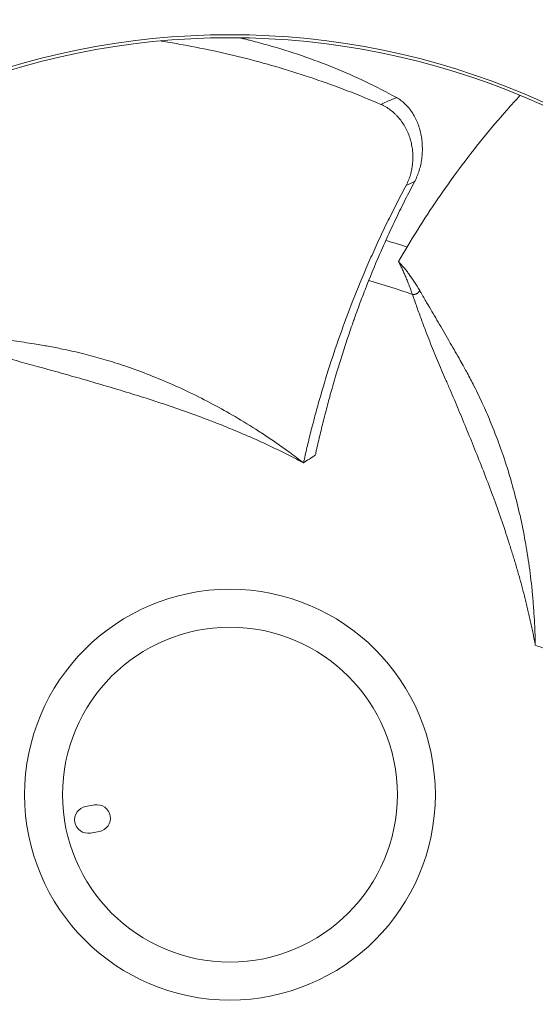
# Model space of a CAD drawing. Header units: inches. Extents: x 3114 to 4554, y 3227 to 4155.
# Tile 19 of 47: x 3535 to 3592, y 3754 to 3864. Entities that reach past the tile are written whole.
import ezdxf

# ---------------------------------------------------------------- set-up
doc = ezdxf.new("R2010")
doc.units = ezdxf.units.IN
doc.header["$MEASUREMENT"] = 0
for name, color, linetype, true_color in [('120', 7, 'Continuous', 0xffffff), ('150', 7, 'Continuous', 0xffffff), ('200', 7, 'Continuous', 0xffffff)]:
    doc.layers.add(name, color=color, linetype=linetype, true_color=true_color)
doc.layers.add('4标注线层', color=7, linetype='Continuous', lineweight=0)
doc.styles.add('标题栏英文', font='romans.shx')
doc.dimstyles.new('200', dxfattribs={"dimscale": 1.3, "dimtxt": 15, "dimasz": 10, "dimexe": 1, "dimexo": 1, "dimgap": 2, "dimtad": 1, "dimdec": 0, "dimdsep": 46, "dimtxsty": '标题栏英文', "dimcen": 0, "dimclrd": 251, "dimclre": 251, "dimclrt": 251, "dimadec": 0, "dimazin": 0, "dimtp": 0.002, "dimtm": 0.002, "dimtfac": 1, "dimtdec": 0, "dimtmove": 0, "dimatfit": 3, "dimfxl": 1.25, "dimtzin": 0, "dimlwd": -1, "dimlwe": -1, "dimarcsym": 0})

# ---------------------------------------------------------------- blocks, each defined once
blk = doc.blocks.new('*D354')
at = {"layer": '4标注线层', "color": 251, "transparency": 16777216}
for p, q in [((3556.87, 3878.55), (3398.45, 3878.55)), ((3399.75, 3865.55), (3399.75, 3669.8)), ((3445.87, 3656.8), (3398.45, 3656.8))]:
    blk.add_line(p, q, dxfattribs=at)
at = {"layer": '4标注线层', "color": 251, "linetype": 'Continuous', "transparency": 16777216}
for points in [[(3397.58, 3865.55), (3401.91, 3865.55), (3399.75, 3878.55)], [(3397.58, 3669.8), (3401.91, 3669.8), (3399.75, 3656.8)]]:
    blk.add_solid(points, dxfattribs=at)
at = {"layer": 'Defpoints', "color": 0, "linetype": 'Continuous', "transparency": 16777216}
for p in [(3558.17, 3878.55), (3399.75, 3656.8), (3447.17, 3656.8)]:
    blk.add_point(p, dxfattribs=at)
at = {"layer": '4标注线层', "color": 251, "linetype": 'Continuous', "transparency": 16777216, "insert": (3387.4, 3773.56), "char_height": 19.5, "attachment_point": 5, "rotation": 90, "style": '标题栏英文'}
blk.add_mtext('222', dxfattribs=at)
blk = doc.blocks.new('*D355')
at = {"color": 251, "transparency": 16777216}
for p, q in [((3447.17, 3659.3), (3447.17, 3897.68)), ((3693.51, 3760.37), (3693.51, 3897.68)), ((3460.17, 3896.38), (3680.51, 3896.38))]:
    blk.add_line(p, q, dxfattribs=at)
for points in [[(3460.17, 3898.54), (3460.17, 3894.21), (3447.17, 3896.38)], [(3680.51, 3898.54), (3680.51, 3894.21), (3693.51, 3896.38)]]:
    blk.add_solid(points, dxfattribs=at)
at = {"layer": 'Defpoints', "color": 0, "transparency": 16777216}
for p in [(3693.51, 3896.38), (3693.51, 3759.07), (3447.17, 3658)]:
    blk.add_point(p, dxfattribs=at)
at = {"color": 251, "lineweight": 18, "transparency": 16777216, "insert": (3591.44, 3908.73), "char_height": 19.5, "attachment_point": 5, "style": '标题栏英文'}
blk.add_mtext('246', dxfattribs=at)

msp = doc.modelspace()

# ---------------------------------------------------------------- linework, layer by layer
at = {"layer": '120', "color": 7, "linetype": 'Continuous', "lineweight": 0}
for radius in [101.05, 100.31, 98.95]:
    msp.add_circle((3558.17, 3777.5), radius, dxfattribs=at)
at = {"layer": '150', "color": 7, "linetype": 'Continuous', "lineweight": 0}
for p, q in [((3543.14, 3776.37), (3542.16, 3776.2)), ((3542.68, 3773.24), (3543.66, 3773.42))]:
    msp.add_line(p, q, dxfattribs=at)
for radius in [22.81, 18.59]:
    msp.add_circle((3558.17, 3777.5), radius, dxfattribs=at)
for centre, radius, start, end in [((3558.17, 3777.5), 63.92, 72.055, 74.2937), ((3558.17, 3777.5), 59.12, 69.945, 74.8907), ((3542.42, 3774.72), 1.5, 100, 280), ((3543.4, 3774.89), 1.5, 280, 100)]:
    msp.add_arc(centre, radius, start, end, dxfattribs=at)
for points, knots in [([(3559.23, 3861.55), (3559.34, 3861.52), (3559.61, 3861.46), (3559.88, 3861.39), (3560.19, 3861.31), (3560.35, 3861.27), (3560.83, 3861.15), (3561.14, 3861.06), (3561.78, 3860.89), (3562.09, 3860.81), (3564.92, 3860.01), (3567.37, 3859.17), (3570.94, 3857.72), (3572.11, 3857.2), (3574.41, 3856.1), (3575.54, 3855.52), (3576.65, 3854.91)], [0, 0, 0, 0, 0.017885, 0.04373, 0.04373, 0.069575, 0.069575, 0.121265, 0.121265, 0.172956, 0.172956, 0.586478, 0.586478, 0.793239, 0.793239, 1, 1, 1, 1]), ([(3574.92, 3854.15), (3573.68, 3854.68), (3572.44, 3855.19), (3569.95, 3856.14), (3568.71, 3856.59), (3566.23, 3857.43), (3564.98, 3857.83), (3562.49, 3858.57), (3561.25, 3858.92), (3558.75, 3859.55), (3557.5, 3859.85), (3555, 3860.38), (3553.75, 3860.63), (3551.85, 3860.96), (3551.2, 3861.07), (3550.55, 3861.17)], [0, 0, 0, 0, 0.153427, 0.153427, 0.306854, 0.306854, 0.460282, 0.460282, 0.613709, 0.613709, 0.767136, 0.767136, 0.920563, 0.920563, 1, 1, 1, 1]), ([(3576.65, 3854.91), (3576.83, 3854.82), (3576.99, 3854.71), (3577.31, 3854.48), (3577.61, 3854.22), (3577.89, 3853.93), (3578.06, 3853.73), (3578.09, 3853.69), (3578.16, 3853.61), (3578.25, 3853.48), (3578.34, 3853.35), (3578.51, 3853.09), (3578.62, 3852.91), (3578.82, 3852.53), (3578.91, 3852.34), (3579.01, 3852.08), (3579.03, 3852.03), (3579.07, 3851.93), (3579.13, 3851.77), (3579.18, 3851.62), (3579.28, 3851.3), (3579.33, 3851.08), (3579.42, 3850.64), (3579.46, 3850.42), (3579.49, 3850.14), (3579.5, 3850.08), (3579.51, 3849.97), (3579.52, 3849.8), (3579.53, 3849.62), (3579.54, 3849.28), (3579.54, 3849.06), (3579.52, 3848.6), (3579.5, 3848.37), (3579.47, 3848.09), (3579.46, 3848.03), (3579.44, 3847.92), (3579.43, 3847.86), (3579.4, 3847.69), (3579.38, 3847.58), (3579.31, 3847.25), (3579.25, 3847.03), (3579.12, 3846.61), (3579.05, 3846.4), (3578.93, 3846.1), (3578.88, 3846), (3578.81, 3845.85), (3578.79, 3845.8), (3578.74, 3845.7), (3578.72, 3845.65), (3578.69, 3845.61)], [0, 0, 0, 0, 0.0625, 0.0625, 0.125, 0.1875, 0.1875, 0.203125, 0.203125, 0.21875, 0.25, 0.25, 0.3125, 0.3125, 0.375, 0.375, 0.390625, 0.390625, 0.40625, 0.4375, 0.4375, 0.5, 0.5, 0.5625, 0.5625, 0.578125, 0.578125, 0.59375, 0.625, 0.625, 0.6875, 0.6875, 0.75, 0.75, 0.765625, 0.765625, 0.78125, 0.78125, 0.8125, 0.8125, 0.875, 0.875, 0.9375, 0.9375, 0.96875, 0.96875, 0.984375, 0.984375, 1, 1, 1, 1]), ([(3590.38, 3855.13), (3590.38, 3855.13), (3589.9, 3854.61), (3589.42, 3854.08), (3588.01, 3852.48), (3587.1, 3851.4), (3585.34, 3849.23), (3584.48, 3848.13), (3582.82, 3845.9), (3582.02, 3844.78), (3579.69, 3841.37), (3578.24, 3839.05), (3576.9, 3836.69)], [0, 0, 0, 0, 0.000136, 0.091033, 0.091033, 0.272826, 0.272826, 0.45462, 0.45462, 0.636413, 0.636413, 1, 1, 1, 1]), ([(3577.73, 3845.14), (3577.83, 3845.33), (3577.92, 3845.52), (3578.08, 3845.92), (3578.15, 3846.12), (3578.28, 3846.54), (3578.33, 3846.76), (3578.38, 3847.03), (3578.39, 3847.08), (3578.41, 3847.19), (3578.43, 3847.36), (3578.45, 3847.53), (3578.48, 3847.86), (3578.49, 3848.08), (3578.49, 3848.53), (3578.47, 3848.75), (3578.45, 3849.04), (3578.44, 3849.09), (3578.43, 3849.21), (3578.4, 3849.37), (3578.37, 3849.54), (3578.31, 3849.87), (3578.25, 3850.09), (3578.12, 3850.52), (3578.05, 3850.73), (3577.94, 3850.99), (3577.92, 3851.04), (3577.87, 3851.15), (3577.8, 3851.3), (3577.73, 3851.45), (3577.57, 3851.74), (3577.45, 3851.93), (3577.21, 3852.29), (3577.08, 3852.47), (3576.9, 3852.67), (3576.86, 3852.71), (3576.79, 3852.8), (3576.75, 3852.84), (3576.64, 3852.95), (3576.57, 3853.03), (3576.33, 3853.25), (3576.17, 3853.39), (3575.83, 3853.64), (3575.66, 3853.76), (3575.39, 3853.92), (3575.29, 3853.97), (3575.11, 3854.06), (3575.01, 3854.11), (3574.92, 3854.15)], [0, 0, 0, 0, 0.0625, 0.0625, 0.125, 0.125, 0.1875, 0.1875, 0.203125, 0.203125, 0.21875, 0.25, 0.25, 0.3125, 0.3125, 0.375, 0.375, 0.390625, 0.390625, 0.40625, 0.4375, 0.4375, 0.5, 0.5, 0.5625, 0.5625, 0.578125, 0.578125, 0.59375, 0.625, 0.625, 0.6875, 0.6875, 0.75, 0.75, 0.765625, 0.765625, 0.78125, 0.78125, 0.8125, 0.8125, 0.875, 0.875, 0.9375, 0.9375, 0.96875, 0.96875, 1, 1, 1, 1]), ([(3566.34, 3814.35), (3566.4, 3814.63), (3566.47, 3814.91), (3566.59, 3815.47), (3566.79, 3816.32), (3567, 3817.19), (3567.22, 3818.07), (3567.3, 3818.36), (3567.45, 3818.95), (3567.53, 3819.25), (3567.77, 3820.15), (3567.94, 3820.76), (3568.46, 3822.59), (3568.84, 3823.83), (3569.64, 3826.36), (3570.08, 3827.64), (3571.01, 3830.23), (3571.5, 3831.55), (3572.56, 3834.21), (3573.12, 3835.55), (3573.87, 3837.25), (3574.02, 3837.59), (3574.33, 3838.27), (3574.49, 3838.61), (3574.96, 3839.64), (3575.29, 3840.33), (3575.79, 3841.36), (3575.96, 3841.7), (3576.3, 3842.39), (3576.48, 3842.73), (3577, 3843.77), (3577.36, 3844.45), (3577.73, 3845.14)], [0, 0, 0, 0, 0.03125, 0.03125, 0.0625, 0.125, 0.125, 0.15625, 0.15625, 0.1875, 0.1875, 0.25, 0.25, 0.375, 0.375, 0.5, 0.5, 0.625, 0.625, 0.75, 0.75, 0.78125, 0.78125, 0.8125, 0.8125, 0.875, 0.875, 0.90625, 0.90625, 0.9375, 0.9375, 1, 1, 1, 1]), ([(3567.64, 3815.18), (3567.68, 3815.32), (3567.71, 3815.46), (3567.77, 3815.74), (3567.86, 3816.16), (3568.09, 3817.14), (3568.3, 3818), (3568.52, 3818.87), (3568.59, 3819.16), (3568.74, 3819.75), (3568.82, 3820.05), (3569.05, 3820.94), (3569.21, 3821.54), (3569.72, 3823.35), (3570.08, 3824.58), (3570.67, 3826.46), (3570.87, 3827.09), (3571.29, 3828.36), (3571.51, 3829), (3571.79, 3829.81), (3571.85, 3829.97), (3571.96, 3830.3), (3572.14, 3830.79), (3572.31, 3831.27), (3572.67, 3832.25), (3572.92, 3832.91), (3573.69, 3834.88), (3574.24, 3836.21), (3575.1, 3838.2), (3575.4, 3838.87), (3576.01, 3840.21), (3576.33, 3840.88), (3576.81, 3841.89), (3576.97, 3842.23), (3577.31, 3842.9), (3577.47, 3843.24), (3577.99, 3844.25), (3578.34, 3844.93), (3578.69, 3845.61)], [0, 0, 0, 0, 0.015625, 0.015625, 0.03125, 0.0625, 0.125, 0.125, 0.15625, 0.15625, 0.1875, 0.1875, 0.25, 0.25, 0.375, 0.375, 0.4375, 0.4375, 0.5, 0.5, 0.515625, 0.515625, 0.53125, 0.5625, 0.5625, 0.625, 0.625, 0.75, 0.75, 0.8125, 0.8125, 0.875, 0.875, 0.90625, 0.90625, 0.9375, 0.9375, 1, 1, 1, 1]), ([(3578.45, 3833.03), (3578.41, 3833.12), (3578.35, 3833.29), (3578.26, 3833.54), (3578.17, 3833.79), (3578.07, 3834.04), (3577.98, 3834.29), (3577.88, 3834.52), (3577.79, 3834.76), (3577.69, 3834.99), (3577.59, 3835.22), (3577.5, 3835.44), (3577.4, 3835.66), (3577.3, 3835.88), (3577.2, 3836.09), (3577.1, 3836.29), (3577, 3836.49), (3576.93, 3836.62), (3576.9, 3836.69)], [0, 0, 0, 0, 0.061245, 0.122659, 0.184239, 0.245988, 0.307903, 0.369986, 0.432236, 0.494652, 0.557236, 0.619986, 0.682904, 0.745989, 0.80924, 0.872659, 0.936246, 1, 1, 1, 1]), ([(3576.9, 3836.69), (3577.1, 3836.48), (3577.3, 3836.25), (3577.6, 3835.89), (3577.75, 3835.71), (3577.92, 3835.48), (3578, 3835.37), (3578.05, 3835.31), (3578.07, 3835.29), (3578.08, 3835.27), (3578.08, 3835.26), (3578.48, 3834.72), (3578.87, 3834.13), (3579.25, 3833.47)], [0, 0, 0, 0, 0.25, 0.25, 0.375, 0.4375, 0.46875, 0.484375, 0.492188, 0.492188, 0.5, 0.5, 1, 1, 1, 1]), ([(3592.08, 3794.09), (3592.04, 3794.31), (3591.96, 3794.74), (3591.83, 3795.39), (3591.69, 3796.04), (3591.55, 3796.69), (3591.41, 3797.33), (3591.26, 3797.97), (3591.11, 3798.61), (3590.95, 3799.25), (3590.79, 3799.89), (3590.62, 3800.52), (3590.45, 3801.16), (3590.27, 3801.79), (3590.09, 3802.42), (3589.91, 3803.05), (3589.72, 3803.68), (3589.53, 3804.31), (3589.33, 3804.93), (3588.93, 3806.21), (3588.28, 3808.13), (3587.38, 3810.66), (3586.43, 3813.16), (3585.47, 3815.59), (3584.51, 3817.95), (3583.72, 3819.85), (3583.09, 3821.35), (3582.61, 3822.48), (3582.13, 3823.58), (3581.51, 3825.02), (3580.76, 3826.8), (3580.03, 3828.66), (3579.42, 3830.28), (3578.92, 3831.65), (3578.61, 3832.56), (3578.45, 3833.03)], [0, 0, 0, 0, 0.013424, 0.02689, 0.040403, 0.053965, 0.067579, 0.081247, 0.094971, 0.108755, 0.122601, 0.136511, 0.150488, 0.164533, 0.17865, 0.192839, 0.207103, 0.221445, 0.235865, 0.250366, 0.310518, 0.372001, 0.434907, 0.499314, 0.560487, 0.623628, 0.654341, 0.685828, 0.718523, 0.748274, 0.810089, 0.874226, 0.914818, 0.956737, 1, 1, 1, 1]), ([(3579.25, 3833.47), (3579.31, 3833.37), (3579.49, 3833.06), (3579.76, 3832.58), (3580.06, 3832.07), (3580.61, 3831.14), (3581.45, 3829.7), (3582.6, 3827.73), (3583.52, 3826.12), (3584.15, 3825), (3584.53, 3824.3), (3584.89, 3823.62), (3585.51, 3822.42), (3586.29, 3820.8), (3587.2, 3818.69), (3588.05, 3816.52), (3588.88, 3814.11), (3589.64, 3811.53), (3590.33, 3808.81), (3590.9, 3806.06), (3591.38, 3803.17), (3591.65, 3800.96), (3591.8, 3799.42), (3591.86, 3798.63), (3591.92, 3797.8), (3591.98, 3796.93), (3592.02, 3796.02), (3592.06, 3795.07), (3592.07, 3794.42), (3592.08, 3794.09)], [0, 0, 0, 0, 0.010892, 0.031149, 0.048308, 0.062162, 0.124274, 0.189736, 0.248731, 0.271277, 0.289346, 0.310026, 0.330122, 0.391324, 0.444535, 0.498624, 0.559725, 0.62407, 0.685184, 0.749653, 0.810149, 0.875111, 0.890837, 0.907272, 0.924414, 0.942259, 0.960806, 0.980053, 1, 1, 1, 1]), ([(3527.55, 3828.87), (3527.67, 3828.85), (3528.02, 3828.8), (3528.57, 3828.72), (3529.15, 3828.64), (3530.22, 3828.48), (3531.88, 3828.24), (3534.13, 3827.91), (3535.96, 3827.63), (3537.23, 3827.42), (3538.02, 3827.29), (3538.78, 3827.14), (3540.09, 3826.88), (3541.85, 3826.48), (3544.06, 3825.88), (3546.29, 3825.19), (3548.69, 3824.33), (3551.19, 3823.32), (3553.74, 3822.16), (3556.25, 3820.89), (3558.8, 3819.46), (3560.7, 3818.3), (3562, 3817.45), (3562.66, 3817.01), (3563.34, 3816.54), (3564.06, 3816.04), (3564.8, 3815.51), (3565.56, 3814.95), (3566.08, 3814.55), (3566.34, 3814.35)], [0, 0, 0, 0, 0.010892, 0.031149, 0.048308, 0.062162, 0.124274, 0.189736, 0.248731, 0.271277, 0.289346, 0.310026, 0.330122, 0.391324, 0.444535, 0.498624, 0.559725, 0.62407, 0.685184, 0.749653, 0.810149, 0.875111, 0.890837, 0.907272, 0.924414, 0.942259, 0.960806, 0.980053, 1, 1, 1, 1]), ([(3566.34, 3814.35), (3566.15, 3814.46), (3565.75, 3814.66), (3565.17, 3814.97), (3564.58, 3815.27), (3563.98, 3815.56), (3563.39, 3815.85), (3562.8, 3816.13), (3562.2, 3816.41), (3561.6, 3816.69), (3561, 3816.96), (3560.4, 3817.22), (3559.8, 3817.48), (3559.19, 3817.74), (3558.59, 3817.99), (3557.98, 3818.24), (3557.37, 3818.49), (3556.76, 3818.73), (3556.15, 3818.97), (3554.89, 3819.45), (3552.99, 3820.14), (3550.46, 3821), (3547.91, 3821.83), (3545.41, 3822.59), (3542.96, 3823.31), (3540.99, 3823.87), (3539.42, 3824.32), (3538.24, 3824.64), (3537.08, 3824.96), (3535.56, 3825.37), (3533.71, 3825.9), (3531.8, 3826.48), (3530.16, 3827.01), (3528.77, 3827.48), (3527.86, 3827.81), (3527.4, 3827.97)], [0, 0, 0, 0, 0.013424, 0.02689, 0.040403, 0.053965, 0.067579, 0.081247, 0.094971, 0.108755, 0.122601, 0.136511, 0.150488, 0.164533, 0.17865, 0.192839, 0.207103, 0.221445, 0.235865, 0.250366, 0.310518, 0.372001, 0.434907, 0.499314, 0.560487, 0.623628, 0.654341, 0.685828, 0.718523, 0.748274, 0.810089, 0.874226, 0.914818, 0.956737, 1, 1, 1, 1])]:
    msp.add_open_spline(points, degree=3, knots=knots, dxfattribs=at)
for points in [[(3574.92, 3854.15), (3575.5, 3854.4), (3576.08, 3854.66), (3576.65, 3854.91)], [(3578.69, 3845.61), (3578.37, 3845.45), (3578.05, 3845.3), (3577.73, 3845.14)], [(3566.34, 3814.35), (3566.78, 3814.63), (3567.21, 3814.91), (3567.64, 3815.18)], [(3592.08, 3794.09), (3592.57, 3793.92), (3593.06, 3793.76), (3593.54, 3793.59)]]:
    msp.add_open_spline(points, degree=3, dxfattribs=at)
msp.add_rational_spline([(3579.25, 3833.47), (3579.01, 3832.99), (3578.45, 3833.03)], [1, 0.743487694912, 1], degree=2, dxfattribs=at)
at = {"layer": '200', "color": 7, "linetype": 'Continuous', "lineweight": 0}
for radius in [98.81, 97.81, 95.08, 93.8, 84.38, 84.05]:
    msp.add_circle((3558.17, 3777.5), radius, dxfattribs=at)

# ---------------------------------------------------------------- dimensions: what is measured, and where the dimension line sits
at = {"lineweight": 18}
dim = msp.add_linear_dim(base=(3693.51, 3896.38), p1=(3447.17, 3658), p2=(3693.51, 3759.07), dimstyle='200', dxfattribs=at)
dim.commit()
dim.dimension.update_dxf_attribs({"geometry": '*D355', "text_midpoint": (3591.44, 3896.38), "dimtype": 160})
at = {"layer": '4标注线层', "color": 0, "linetype": 'Continuous'}
dim = msp.add_linear_dim(base=(3399.75, 3656.8), p1=(3558.17, 3878.55), p2=(3447.17, 3656.8), angle=90, dimstyle='200', dxfattribs=at)
dim.commit()
dim.dimension.update_dxf_attribs({"geometry": '*D354', "text_midpoint": (3399.75, 3773.56), "dimtype": 160})

doc.saveas('drawing.dxf')
